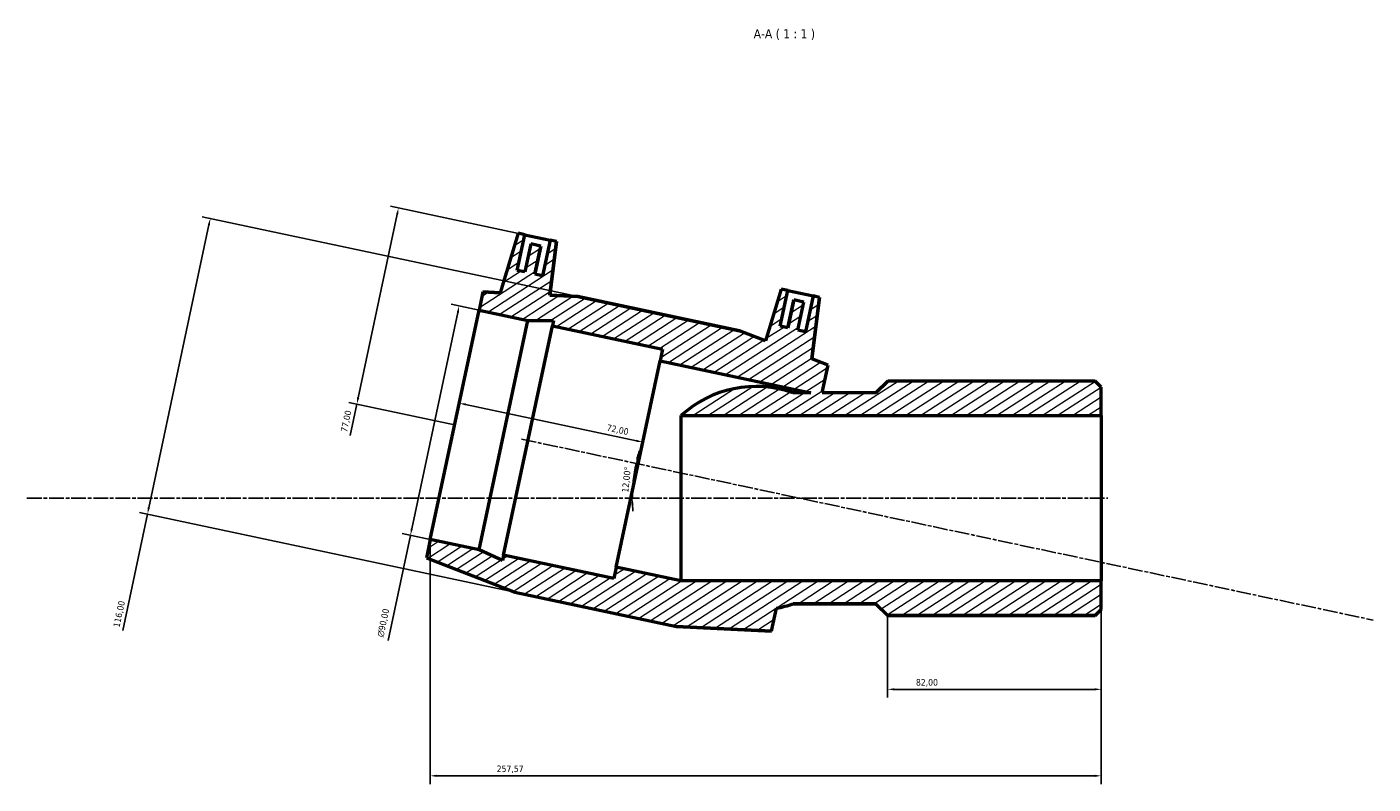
# Model space of a CAD drawing. Header units: millimetres. Extents: x -53 to 1249, y -109 to 1379.
# Tile 6 of 7: x 239 to 755, y 1088 to 1379. Entities that reach past the tile are written whole.
import ezdxf

# ---------------------------------------------------------------- set-up
doc = ezdxf.new("R2010")
doc.units = ezdxf.units.MM
doc.linetypes.add('CHAIN', pattern=[0.3543, 0.2362, -0.0295, 0.0591, -0.0295])
for name, color, linetype, lineweight in [('Centerline (ISO)', 7, 'Continuous', 25), ('Dimension (ISO)', 7, 'Continuous', 25), ('Hatch (ISO)', 7, 'Continuous', 18), ('Symbol (ISO)', 7, 'Continuous', 25), ('Visible (ISO)', 7, 'Continuous', 50)]:
    doc.layers.add(name, color=color, linetype=linetype, lineweight=lineweight)
doc.styles.add('Label Text (ISO)', font='tahoma.ttf')
doc.styles.add('Note Text (ISO)', font='tahoma.ttf')
doc.dimstyles.new('Default (ISO)', dxfattribs={"dimtxt": 2.5, "dimasz": 2.5, "dimexe": 3.175, "dimexo": 0, "dimgap": 0.762, "dimtad": 1, "dimrnd": 1e-08, "dimzin": 0, "dimtxsty": 'Note Text (ISO)', "dimcen": 0.09, "dimdle": 10, "dimclrd": 256, "dimclre": 256, "dimclrt": 256, "dimazin": 0, "dimtfac": 1.40208, "dimtmove": 0, "dimatfit": 3, "dimfxl": 1, "dimtolj": 1, "dimtzin": 0, "dimlwd": -1, "dimlwe": -1, "dimarcsym": 0})

# ---------------------------------------------------------------- blocks, each defined once
blk = doc.blocks.new('*D7')
at = {"layer": 'Defpoints', "color": 0, "transparency": 16777216}
for p in [(429.85, 1299.09), (365.43, 1234.07), (402.96, 1226.09)]:
    blk.add_point(p, dxfattribs=at)
at = {"layer": 'Dimension (ISO)', "transparency": 16777216}
for p, q in [((429.85, 1299.09), (378.33, 1310.04)), ((380.91, 1306.94), (365.94, 1236.51)), ((402.96, 1226.09), (362.32, 1234.73)), ((365.43, 1234.07), (362.87, 1222.07))]:
    blk.add_line(p, q, dxfattribs=at)
for points in [[(380.51, 1307.03), (381.32, 1306.85), (381.43, 1309.38)], [(365.54, 1236.6), (366.35, 1236.43), (365.43, 1234.07)]]:
    blk.add_solid(points, dxfattribs=at)
at = {"layer": 'Dimension (ISO)', "color": 232, "true_color": 0xca0064, "transparency": 16777216, "insert": (359.19, 1223.63), "char_height": 2.5, "attachment_point": 1, "rotation": 78, "style": 'Note Text (ISO)'}
blk.add_mtext('\\A1;77,00', dxfattribs=at)
blk = doc.blocks.new('*D8')
at = {"layer": 'Defpoints', "color": 0, "transparency": 16777216}
for p in [(412.32, 1270.11), (385.98, 1183.69), (393.6, 1182.07)]:
    blk.add_point(p, dxfattribs=at)
at = {"layer": 'Dimension (ISO)', "transparency": 16777216}
for p, q in [((412.32, 1270.11), (401.59, 1272.39)), ((404.17, 1269.28), (386.5, 1186.14)), ((385.98, 1183.69), (377.39, 1143.29)), ((393.6, 1182.07), (382.88, 1184.35))]:
    blk.add_line(p, q, dxfattribs=at)
for points in [[(403.77, 1269.37), (404.58, 1269.19), (404.69, 1271.73)], [(386.09, 1186.22), (386.91, 1186.05), (385.98, 1183.69)]]:
    blk.add_solid(points, dxfattribs=at)
at = {"layer": 'Dimension (ISO)', "color": 232, "true_color": 0xca0064, "transparency": 16777216, "insert": (373.13, 1144.98), "char_height": 2.5, "attachment_point": 1, "rotation": 78, "style": 'Note Text (ISO)'}
blk.add_mtext('\\A1;\\fAIGDT|b0|i0;\\H2.5000;\\ln\\fTahoma|b0|i0;\\H2.5000;90,00', dxfattribs=at)
blk = doc.blocks.new('*D9')
at = {"layer": 'Defpoints', "color": 0, "transparency": 16777216}
for p in [(402.96, 1226.09), (475.16, 1219.47), (473.39, 1211.12)]:
    blk.add_point(p, dxfattribs=at)
at = {"layer": 'Dimension (ISO)', "transparency": 16777216}
blk.add_line((407.18, 1233.92), (472.72, 1219.99), dxfattribs=at)
for points in [[(407.27, 1234.33), (407.1, 1233.52), (404.74, 1234.44)], [(472.8, 1220.4), (472.63, 1219.59), (475.16, 1219.47)]]:
    blk.add_solid(points, dxfattribs=at)
at = {"layer": 'Dimension (ISO)', "color": 232, "true_color": 0xca0064, "transparency": 16777216, "insert": (461.68, 1226.36), "char_height": 2.5, "attachment_point": 1, "rotation": 348, "style": 'Note Text (ISO)'}
blk.add_mtext('\\A1;72,00', dxfattribs=at)
blk = doc.blocks.new('*D10')
at = {"layer": 'Defpoints', "color": 0, "transparency": 16777216}
for p in [(651.17, 1166.23), (569.17, 1152.93), (569.17, 1124.58)]:
    blk.add_point(p, dxfattribs=at)
at = {"layer": 'Dimension (ISO)', "transparency": 16777216}
for p, q in [((651.17, 1166.23), (651.17, 1121.4)), ((569.17, 1152.93), (569.17, 1121.4)), ((648.67, 1124.58), (571.67, 1124.58))]:
    blk.add_line(p, q, dxfattribs=at)
for points in [[(571.67, 1124.99), (571.67, 1124.16), (569.17, 1124.58)], [(648.67, 1124.99), (648.67, 1124.16), (651.17, 1124.58)]]:
    blk.add_solid(points, dxfattribs=at)
at = {"layer": 'Dimension (ISO)', "color": 232, "true_color": 0xca0064, "transparency": 16777216, "insert": (580.03, 1128.52), "char_height": 2.5, "attachment_point": 1, "style": 'Note Text (ISO)'}
blk.add_mtext('\\A1;82,00', dxfattribs=at)
blk = doc.blocks.new('*D11')
at = {"layer": 'Defpoints', "color": 0, "transparency": 16777216}
for p in [(393.6, 1182.07), (651.17, 1166.23), (393.6, 1091.39)]:
    blk.add_point(p, dxfattribs=at)
at = {"layer": 'Dimension (ISO)', "transparency": 16777216}
for p, q in [((393.6, 1182.07), (393.6, 1088.22)), ((651.17, 1166.23), (651.17, 1088.22)), ((648.67, 1091.39), (396.1, 1091.39))]:
    blk.add_line(p, q, dxfattribs=at)
for points in [[(396.1, 1091.81), (396.1, 1090.97), (393.6, 1091.39)], [(648.67, 1091.81), (648.67, 1090.97), (651.17, 1091.39)]]:
    blk.add_solid(points, dxfattribs=at)
at = {"layer": 'Dimension (ISO)', "color": 232, "true_color": 0xca0064, "transparency": 16777216, "insert": (419.1, 1095.33), "char_height": 2.5, "attachment_point": 1, "style": 'Note Text (ISO)'}
blk.add_mtext('\\A1;257,57', dxfattribs=at)
blk = doc.blocks.new('*D12')
at = {"layer": 'Defpoints', "color": 0, "transparency": 16777216}
for p in [(450.23, 1275.34), (285.05, 1191.85), (426.11, 1161.87)]:
    blk.add_point(p, dxfattribs=at)
at = {"layer": 'Dimension (ISO)', "transparency": 16777216}
for p, q in [((308.65, 1302.87), (285.57, 1194.3)), ((450.23, 1275.34), (306.07, 1305.98)), ((285.05, 1191.85), (275.55, 1147.14)), ((426.11, 1161.87), (281.95, 1192.51))]:
    blk.add_line(p, q, dxfattribs=at)
for points in [[(308.24, 1302.96), (309.06, 1302.79), (309.17, 1305.32)], [(285.17, 1194.39), (285.98, 1194.21), (285.05, 1191.85)]]:
    blk.add_solid(points, dxfattribs=at)
at = {"layer": 'Dimension (ISO)', "color": 232, "true_color": 0xca0064, "transparency": 16777216, "insert": (271.86, 1148.7), "char_height": 2.5, "attachment_point": 1, "rotation": 78, "style": 'Note Text (ISO)'}
blk.add_mtext('\\A1;116,00', dxfattribs=at)
blk = doc.blocks.new('*D13')
at = {"layer": 'Defpoints', "color": 0, "transparency": 16777216}
for p in [(428.69, 1220.62), (471.81, 1206.87), (238.79, 1197.93), (535.45, 1197.93)]:
    blk.add_point(p, dxfattribs=at)
at = {"layer": 'Dimension (ISO)', "transparency": 16777216}
for start, end in [(163.5419, 165.7709), (168, 180), (182.2291, 184.4581)]:
    blk.add_arc((535.45, 1197.93), 64.26, start, end, dxfattribs=at)
for points in [[(473.56, 1213.63), (472.75, 1213.82), (472.59, 1211.29)], [(470.82, 1195.42), (471.65, 1195.44), (471.19, 1197.93)]]:
    blk.add_solid(points, dxfattribs=at)
at = {"layer": 'Dimension (ISO)', "color": 232, "true_color": 0xca0064, "transparency": 16777216, "insert": (467.12, 1200.27), "char_height": 2.5, "attachment_point": 1, "rotation": 84, "style": 'Note Text (ISO)'}
blk.add_mtext('\\A1;12,00°', dxfattribs=at)

msp = doc.modelspace()

# ---------------------------------------------------------------- hatches: boundary and pattern name
at = {"layer": 'Hatch (ISO)'}
h = msp.add_hatch(dxfattribs=at)
h.set_pattern_fill('ANSI31', color=256, scale=25.4, angle=-12, style=0)
h.set_pattern_definition([(33, (0, 0), (-1.729229, 2.662779), [])])
edge = h.paths.add_edge_path()
edge.add_line((426.115, 1161.871), (488.178, 1148.679))
edge.add_line((488.178, 1148.679), (524.597, 1146.867))
edge.add_line((524.597, 1146.867), (526.478, 1155.712))
edge.add_ellipse((518.727, 1197.927), major_axis=(7.75, -42.214), ratio=1, start_angle=0, end_angle=8.9288)
edge.add_line((532.936, 1157.427), (564.673, 1157.427))
edge.add_line((564.673, 1157.427), (569.173, 1152.927))
edge.add_line((569.173, 1152.927), (648.853, 1152.927))
edge.add_line((648.853, 1152.927), (651.173, 1155.247))
edge.add_line((651.173, 1155.247), (651.173, 1166.227))
edge.add_line((651.173, 1166.227), (489.792, 1166.227))
edge.add_line((489.792, 1166.227), (464.967, 1171.504))
edge.add_line((464.967, 1171.504), (464.031, 1167.102))
edge.add_line((464.031, 1167.102), (421.775, 1176.084))
edge.add_line((421.775, 1176.084), (421.351, 1174.088))
edge.add_line((421.351, 1174.088), (412.385, 1178.08))
edge.add_line((412.385, 1178.08), (393.604, 1182.072))
edge.add_line((393.604, 1182.072), (392.107, 1175.029))
edge.add_line((392.107, 1175.029), (426.115, 1161.871))
edge = h.paths.add_edge_path()
edge.add_line((512.296, 1262.144), (450.233, 1275.336))
edge.add_line((450.233, 1275.336), (439.546, 1275.868))
edge.add_line((439.546, 1275.868), (442.078, 1296.494))
edge.add_line((442.078, 1296.494), (439.633, 1297.014))
edge.add_line((439.633, 1297.014), (436.722, 1283.32))
edge.add_line((436.722, 1283.32), (433.788, 1283.943))
edge.add_line((433.788, 1283.943), (436.075, 1294.703))
edge.add_line((436.075, 1294.703), (432.162, 1295.535))
edge.add_line((432.162, 1295.535), (429.875, 1284.775))
edge.add_line((429.875, 1284.775), (426.941, 1285.399))
edge.add_line((426.941, 1285.399), (429.852, 1299.093))
edge.add_line((429.852, 1299.093), (427.406, 1299.613))
edge.add_line((427.406, 1299.613), (420.437, 1276.818))
edge.add_line((420.437, 1276.818), (413.813, 1277.148))
edge.add_line((413.813, 1277.148), (412.316, 1270.105))
edge.add_line((412.316, 1270.105), (431.097, 1266.113))
edge.add_line((431.097, 1266.113), (440.911, 1266.113))
edge.add_line((440.911, 1266.113), (440.487, 1264.117))
edge.add_line((440.487, 1264.117), (482.743, 1255.135))
edge.add_line((482.743, 1255.135), (481.807, 1250.734))
edge.add_line((481.807, 1250.734), (539.707, 1238.427))
edge.add_line((539.707, 1238.427), (532.936, 1238.427))
edge.add_ellipse((518.727, 1197.927), major_axis=(14.208, 40.5), ratio=1, start_angle=0, end_angle=61.72159)
edge.add_line((489.792, 1229.627), (651.173, 1229.627))
edge.add_line((651.173, 1229.627), (651.173, 1240.607))
edge.add_line((651.173, 1240.607), (648.853, 1242.927))
edge.add_line((648.853, 1242.927), (569.173, 1242.927))
edge.add_line((569.173, 1242.927), (564.673, 1238.427))
edge.add_line((564.673, 1238.427), (544.059, 1238.427))
edge.add_line((544.059, 1238.427), (546.303, 1248.986))
edge.add_line((546.303, 1248.986), (540.118, 1251.379))
edge.add_line((540.118, 1251.379), (543.023, 1275.037))
edge.add_line((543.023, 1275.037), (540.578, 1275.557))
edge.add_line((540.578, 1275.557), (537.667, 1261.863))
edge.add_line((537.667, 1261.863), (534.732, 1262.487))
edge.add_line((534.732, 1262.487), (537.019, 1273.246))
edge.add_line((537.019, 1273.246), (533.107, 1274.078))
edge.add_line((533.107, 1274.078), (530.82, 1263.318))
edge.add_line((530.82, 1263.318), (527.886, 1263.942))
edge.add_line((527.886, 1263.942), (530.796, 1277.636))
edge.add_line((530.796, 1277.636), (528.351, 1278.156))
edge.add_line((528.351, 1278.156), (522.275, 1258.283))
edge.add_line((522.275, 1258.283), (512.296, 1262.144))

# ---------------------------------------------------------------- linework, layer by layer
at = {"layer": 'Centerline (ISO)', "linetype": 'CHAIN', "ltscale": 23.990969}
for p, q in [((428.686, 1220.62), (755.489, 1151.156)), ((238.787, 1197.927), (653.673, 1197.927))]:
    msp.add_line(p, q, dxfattribs=at)
at = {"layer": 'Visible (ISO)'}
for p, q in [((427.406, 1299.613), (420.437, 1276.818)), ((427.406, 1299.613), (420.437, 1276.818)), ((426.941, 1285.399), (429.852, 1299.093)), ((429.852, 1299.093), (427.406, 1299.613)), ((427.406, 1299.613), (427.406, 1299.613)), ((429.852, 1299.093), (439.633, 1297.014)), ((439.633, 1297.014), (436.722, 1283.32)), ((442.078, 1296.494), (439.633, 1297.014)), ((432.162, 1295.535), (429.875, 1284.775)), ((432.162, 1295.535), (429.875, 1284.775)), ((436.075, 1294.703), (432.162, 1295.535)), ((432.162, 1295.535), (432.162, 1295.535)), ((433.788, 1283.943), (436.075, 1294.703)), ((436.075, 1294.703), (433.788, 1283.943)), ((436.075, 1294.703), (436.075, 1294.703)), ((439.546, 1275.868), (442.078, 1296.494)), ((442.078, 1296.494), (439.546, 1275.868)), ((442.078, 1296.494), (442.078, 1296.494)), ((429.875, 1284.775), (426.941, 1285.399)), ((436.722, 1283.32), (433.788, 1283.943)), ((413.813, 1277.148), (412.316, 1270.105)), ((420.437, 1276.818), (413.813, 1277.148)), ((413.813, 1277.148), (420.437, 1276.818)), ((528.351, 1278.156), (522.275, 1258.283)), ((528.351, 1278.156), (522.275, 1258.283)), ((527.886, 1263.942), (530.796, 1277.636)), ((530.796, 1277.636), (528.351, 1278.156)), ((528.351, 1278.156), (528.351, 1278.156)), ((530.796, 1277.636), (540.578, 1275.557)), ((450.233, 1275.336), (439.546, 1275.868)), ((439.546, 1275.868), (450.233, 1275.336)), ((512.296, 1262.144), (450.233, 1275.336)), ((450.233, 1275.336), (512.296, 1262.144)), ((533.107, 1274.078), (530.82, 1263.318)), ((530.82, 1263.318), (533.107, 1274.078)), ((537.019, 1273.246), (533.107, 1274.078)), ((533.107, 1274.078), (533.107, 1274.078)), ((534.732, 1262.487), (537.019, 1273.246)), ((534.733, 1262.487), (537.02, 1273.246)), ((537.019, 1273.246), (537.02, 1273.246)), ((540.578, 1275.557), (537.667, 1261.863)), ((540.118, 1251.379), (543.023, 1275.037)), ((543.023, 1275.037), (540.118, 1251.379)), ((543.023, 1275.037), (540.578, 1275.557)), ((543.023, 1275.037), (543.023, 1275.037)), ((393.604, 1182.072), (412.316, 1270.105)), ((412.316, 1270.105), (431.097, 1266.113)), ((412.385, 1178.08), (431.097, 1266.113)), ((431.097, 1266.113), (440.911, 1266.113)), ((440.911, 1266.113), (440.487, 1264.117)), ((421.775, 1176.084), (440.487, 1264.117)), ((440.487, 1264.117), (482.743, 1255.135)), ((522.275, 1258.283), (512.296, 1262.144)), ((522.275, 1258.283), (512.296, 1262.144)), ((530.82, 1263.318), (527.886, 1263.942)), ((537.667, 1261.863), (534.732, 1262.487)), ((464.967, 1171.504), (481.807, 1250.734)), ((482.743, 1255.135), (481.807, 1250.734)), ((481.807, 1250.734), (539.707, 1238.427)), ((546.303, 1248.986), (540.118, 1251.379)), ((546.303, 1248.986), (540.118, 1251.379)), ((544.059, 1238.427), (546.303, 1248.986)), ((569.173, 1242.927), (564.673, 1238.427)), ((564.673, 1238.427), (569.173, 1242.927)), ((648.853, 1242.927), (569.173, 1242.927)), ((648.853, 1242.927), (569.173, 1242.927)), ((651.173, 1240.607), (648.853, 1242.927)), ((651.173, 1240.607), (648.853, 1242.927)), ((651.173, 1229.627), (651.173, 1240.607)), ((539.707, 1238.427), (532.936, 1238.427)), ((539.707, 1238.427), (532.936, 1238.427)), ((564.673, 1238.427), (544.059, 1238.427)), ((564.673, 1238.427), (544.059, 1238.427)), ((489.792, 1229.627), (651.173, 1229.627)), ((489.792, 1229.627), (489.792, 1229.627)), ((489.792, 1229.627), (489.792, 1166.227)), ((651.173, 1229.627), (651.173, 1166.227)), ((393.604, 1182.072), (392.107, 1175.029)), ((412.385, 1178.08), (393.604, 1182.072)), ((421.351, 1174.088), (412.385, 1178.08)), ((392.107, 1175.029), (426.115, 1161.871)), ((392.107, 1175.029), (426.115, 1161.871)), ((421.775, 1176.084), (421.351, 1174.088)), ((464.031, 1167.102), (421.775, 1176.084)), ((464.967, 1171.504), (464.031, 1167.102)), ((489.792, 1166.227), (464.967, 1171.504)), ((651.173, 1166.227), (489.792, 1166.227)), ((651.173, 1155.247), (651.173, 1166.227)), ((426.115, 1161.871), (488.178, 1148.679)), ((426.115, 1161.871), (488.178, 1148.679)), ((532.936, 1157.427), (564.673, 1157.427)), ((564.673, 1157.427), (532.936, 1157.427)), ((564.673, 1157.427), (569.173, 1152.927)), ((564.673, 1157.427), (569.173, 1152.927)), ((524.597, 1146.867), (526.478, 1155.712)), ((569.173, 1152.927), (648.853, 1152.927)), ((648.853, 1152.927), (569.173, 1152.927)), ((648.853, 1152.927), (651.173, 1155.247)), ((651.173, 1155.247), (648.853, 1152.927)), ((488.178, 1148.679), (524.597, 1146.867)), ((524.597, 1146.867), (488.178, 1148.679))]:
    msp.add_line(p, q, dxfattribs=at)
for start, end in [(70.66797, 132.38956), (280.40324, 289.33203)]:
    msp.add_arc((518.727, 1197.927), 42.92, start, end, dxfattribs=at)
for points in [[(420.437, 1276.818), (420.437, 1276.818), (420.437, 1276.818), (420.437, 1276.818)], [(439.546, 1275.868), (439.546, 1275.868), (439.546, 1275.868), (439.546, 1275.868)], [(522.275, 1258.283), (522.275, 1258.283), (522.275, 1258.283), (522.275, 1258.283)], [(540.118, 1251.379), (540.118, 1251.379), (540.118, 1251.379), (540.118, 1251.379)]]:
    msp.add_open_spline(points, degree=3, dxfattribs=at)

# ---------------------------------------------------------------- texts
at = {"layer": 'Symbol (ISO)', "insert": (517.735, 1373.836), "char_height": 3.5, "attachment_point": 7, "style": 'Label Text (ISO)'}
msp.add_mtext('A-A ( 1 : 1 )', dxfattribs=at)

# ---------------------------------------------------------------- dimensions: what is measured, and where the dimension line sits
at = {"layer": 'Dimension (ISO)'}
for base, p1, p2, angle, override, picture, middle in [((365.425, 1234.067), (429.851, 1299.093), (402.96, 1226.088), 78, {"dimdec": 2, "dimtp": 0, "dimtm": 0, "dimtdec": 2, "dimtofl": 0, "dimatfit": 2}, '*D7', (363.89, 1226.844)), ((285.054, 1191.855), (450.233, 1275.336), (426.115, 1161.871), 258, {"dimdec": 2, "dimtp": 0, "dimtm": 0, "dimtdec": 2, "dimtofl": 0, "dimatfit": 2}, '*D12', (276.737, 1152.729)), ((475.163, 1219.474), (402.96, 1226.088), (473.387, 1211.119), 168, {"dimdec": 2, "dimse1": 1, "dimse2": 1, "dimtp": 0, "dimtm": 0, "dimtdec": 2, "dimtofl": 0, "dimatfit": 1}, '*D9', (464.892, 1221.657)), ((393.604, 1091.391), (651.173, 1166.227), (393.604, 1182.072), 180, {"dimdec": 2, "dimtp": 0, "dimtm": 0, "dimtdec": 2, "dimtofl": 0, "dimatfit": 1}, '*D11', (424.159, 1091.391)), ((569.173, 1124.578), (651.173, 1166.227), (569.173, 1152.927), 180, {"dimdec": 2, "dimtp": 0, "dimtm": 0, "dimtdec": 2, "dimtofl": 0, "dimatfit": 1}, '*D10', (584.173, 1124.578))]:
    dim = msp.add_linear_dim(base=base, p1=p1, p2=p2, angle=angle, dimstyle='Default (ISO)', override=override, dxfattribs=at)
    dim.commit()
    dim.dimension.update_dxf_attribs({"geometry": picture, "text_midpoint": middle, "dimtype": 160})
dim = msp.add_linear_dim(base=(385.981, 1183.692), p1=(412.316, 1270.105), p2=(393.604, 1182.072), angle=78, text='\\fAIGDT|b0|i0;\\H2.5000;\\ln\\fTahoma|b0|i0;\\H2.5000;<>', dimstyle='Default (ISO)', override={"dimdec": 2, "dimtp": 0, "dimtm": 0, "dimtdec": 2, "dimtofl": 0, "dimatfit": 2}, dxfattribs=at)
dim.commit()
dim.dimension.update_dxf_attribs({"geometry": '*D8', "text_midpoint": (378.708, 1149.474), "dimtype": 160})
dim = msp.add_angular_dim_3p(base=(471.812, 1206.871), center=(535.45, 1197.927), p1=(428.686, 1220.62), p2=(238.787, 1197.927), dimstyle='Default (ISO)', override={"dimse1": 1, "dimse2": 1, "dimadec": 2, "dimtp": 0, "dimtm": 0, "dimtdec": 2}, dxfattribs=at)
dim.commit()
dim.dimension.update_dxf_attribs({"geometry": '*D13', "text_midpoint": (471.538, 1204.644), "dimtype": 165})

doc.saveas('drawing.dxf')
